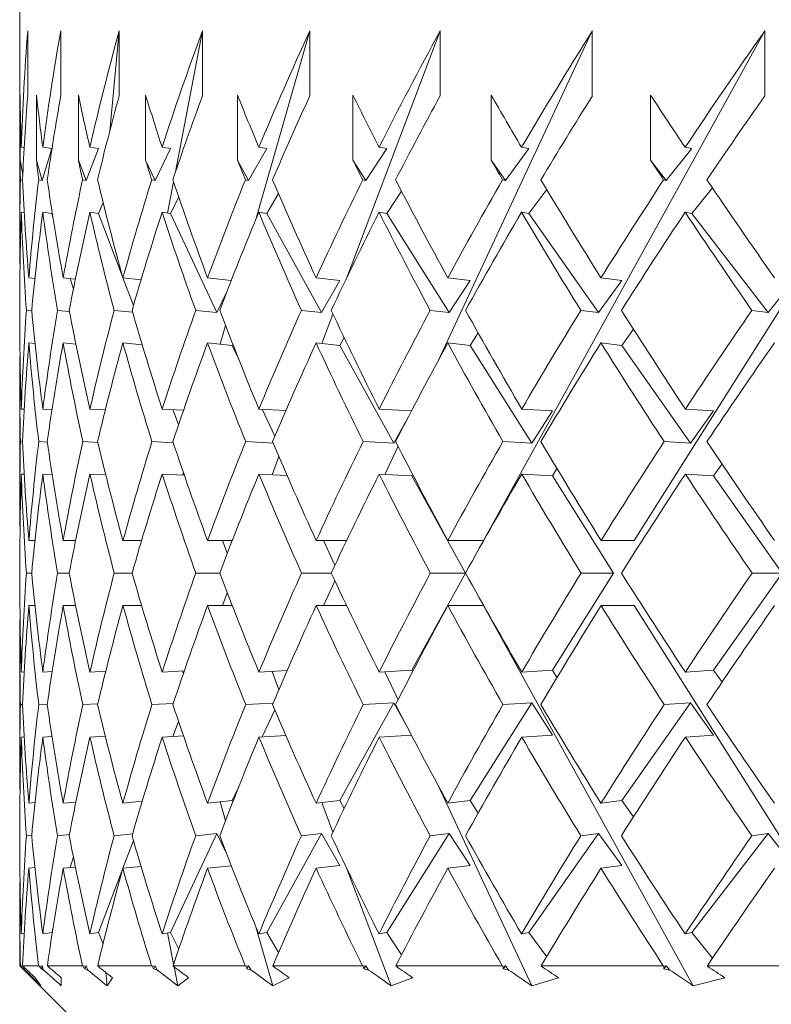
# Model space of a CAD drawing. Header units: inches. Extents: x 1.5 to 14.4, y 0.3 to 10.5.
# Tile 3 of 43: x 2.801 to 3.047, y 6.396 to 6.717. Entities that reach past the tile are written whole.
import ezdxf

# ---------------------------------------------------------------- set-up
doc = ezdxf.new("R2010")
doc.units = ezdxf.units.IN
doc.header["$MEASUREMENT"] = 0

msp = doc.modelspace()

# ---------------------------------------------------------------- linework, layer by layer
at = {"color": 7, "linetype": 'Continuous', "lineweight": 15}
for p, q in [((2.80132, 6.72063), (2.80132, 6.64691)), ((2.80389, 6.71329), (2.80389, 6.69208)), ((2.81465, 6.71329), (2.81465, 6.69208)), ((2.83066, 6.68062), (2.83372, 6.71329)), ((2.83372, 6.71329), (2.83372, 6.69208)), ((2.85212, 6.66727), (2.8609, 6.71329)), ((2.8609, 6.71329), (2.8609, 6.69208)), ((2.87832, 6.65174), (2.89594, 6.71329)), ((2.89594, 6.71329), (2.89594, 6.69208)), ((2.9079, 6.63252), (2.93848, 6.71329)), ((2.9379, 6.60586), (2.98814, 6.71329)), ((2.93848, 6.71329), (2.93848, 6.69208)), ((2.95258, 6.54692), (3.04442, 6.71329)), ((2.98814, 6.71329), (2.98814, 6.69208)), ((3.0018, 6.54692), (3.10679, 6.71329)), ((3.04442, 6.71329), (3.04442, 6.69208)), ((2.80139, 6.67112), (2.80139, 6.69233)), ((2.80671, 6.67112), (2.80671, 6.69233)), ((2.82041, 6.67112), (2.82041, 6.69233)), ((2.84235, 6.67112), (2.84235, 6.69233)), ((2.87232, 6.67112), (2.87232, 6.69233)), ((2.91003, 6.67112), (2.91003, 6.69233)), ((2.95512, 6.67112), (2.95512, 6.69233)), ((3.00716, 6.67112), (3.00716, 6.69233)), ((2.80178, 6.6753), (2.80274, 6.67516)), ((2.80861, 6.66449), (2.81171, 6.67486)), ((2.8088, 6.6753), (2.81171, 6.67486)), ((2.82702, 6.67486), (2.82292, 6.66449)), ((2.82702, 6.67486), (2.82416, 6.6753)), ((2.85051, 6.67486), (2.84545, 6.66449)), ((2.85051, 6.67486), (2.84774, 6.6753)), ((2.88196, 6.67486), (2.87598, 6.66449)), ((2.88196, 6.67486), (2.87929, 6.6753)), ((2.92105, 6.67486), (2.91421, 6.66449)), ((2.92105, 6.67486), (2.91852, 6.6753)), ((2.96742, 6.67486), (2.95979, 6.66449)), ((2.96742, 6.67486), (2.96505, 6.6753)), ((3.02062, 6.67486), (3.01227, 6.66449)), ((3.02062, 6.67486), (3.01843, 6.6753)), ((2.80228, 6.66645), (2.80139, 6.67112)), ((2.80861, 6.66449), (2.80671, 6.67112)), ((2.82292, 6.66449), (2.82041, 6.67112)), ((2.84545, 6.66449), (2.84235, 6.67112)), ((2.87598, 6.66449), (2.87232, 6.67112)), ((2.91421, 6.66449), (2.91003, 6.67112)), ((2.95979, 6.66449), (2.95512, 6.67112)), ((3.01227, 6.66449), (3.00716, 6.67112)), ((2.80221, 6.66456), (2.8015, 6.66466)), ((2.80861, 6.66449), (2.80746, 6.66466)), ((2.82179, 6.66466), (2.82292, 6.66449)), ((2.84435, 6.66466), (2.84545, 6.66449)), ((2.84955, 6.6538), (2.85149, 6.66398)), ((2.87493, 6.66466), (2.87598, 6.66449)), ((2.91322, 6.66466), (2.91421, 6.66449)), ((2.95886, 6.66466), (2.95979, 6.66449)), ((3.01141, 6.66466), (3.01227, 6.66449)), ((2.88196, 6.65365), (2.88572, 6.66018)), ((2.92105, 6.65365), (2.92588, 6.66096)), ((2.96742, 6.65365), (2.97324, 6.66155)), ((3.02062, 6.65365), (3.02736, 6.66202)), ((2.82702, 6.65365), (2.82848, 6.65732)), ((2.82847, 6.65732), (2.82847, 6.65732)), ((2.85051, 6.65365), (2.85316, 6.65907)), ((2.80178, 6.65408), (2.80276, 6.65394)), ((2.8088, 6.65408), (2.81171, 6.65365)), ((2.81185, 6.65412), (2.81171, 6.65365)), ((2.81218, 6.652), (2.81171, 6.65365)), ((2.82702, 6.65365), (2.82416, 6.65408)), ((2.83493, 6.63278), (2.82702, 6.65365)), ((2.85051, 6.65365), (2.84774, 6.65408)), ((2.86563, 6.62132), (2.85051, 6.65365)), ((2.88196, 6.65365), (2.87929, 6.65408)), ((2.89981, 6.62132), (2.88196, 6.65365)), ((2.92105, 6.65365), (2.91852, 6.65408)), ((2.94146, 6.62132), (2.92105, 6.65365)), ((2.96742, 6.65365), (2.96505, 6.65408)), ((2.99019, 6.62132), (2.96742, 6.65365)), ((3.02062, 6.65365), (3.01843, 6.65408)), ((3.04552, 6.62132), (3.02062, 6.65365)), ((2.80425, 6.63267), (2.80623, 6.63248)), ((2.81945, 6.63228), (2.81546, 6.63267)), ((2.81878, 6.62896), (2.81778, 6.63244)), ((2.84088, 6.63207), (2.83496, 6.63267)), ((2.83839, 6.62363), (2.83497, 6.63267)), ((2.87031, 6.63185), (2.86256, 6.63267)), ((2.90572, 6.63182), (2.898, 6.63267)), ((2.90572, 6.63182), (2.89981, 6.62132)), ((2.94822, 6.63182), (2.94094, 6.63267)), ((2.94822, 6.63182), (2.94146, 6.62132)), ((2.99773, 6.63182), (2.99019, 6.62132)), ((2.99773, 6.63182), (2.99095, 6.63267)), ((3.05377, 6.63182), (3.04552, 6.62132)), ((2.80132, 6.6257), (2.80132, 6.61845)), ((2.86877, 6.62789), (2.86563, 6.62132)), ((2.8052, 6.62188), (2.80344, 6.62205)), ((2.81361, 6.62205), (2.81751, 6.62166)), ((2.83209, 6.62205), (2.83813, 6.62143)), ((2.8587, 6.62205), (2.86563, 6.62132)), ((2.89319, 6.62205), (2.89981, 6.62132)), ((2.93521, 6.62205), (2.94146, 6.62132)), ((2.98438, 6.62205), (2.99019, 6.62132)), ((3.0402, 6.62205), (3.04552, 6.62132)), ((2.89984, 6.61126), (2.90349, 6.62088)), ((2.86667, 6.61103), (2.86842, 6.61715)), ((2.99773, 6.61061), (3.00155, 6.61592)), ((2.90572, 6.61061), (2.90716, 6.61316)), ((2.94822, 6.61061), (2.95087, 6.61472)), ((2.80425, 6.61146), (2.80627, 6.61126)), ((2.81961, 6.61105), (2.81546, 6.61146)), ((2.84125, 6.61082), (2.83496, 6.61146)), ((2.87064, 6.61061), (2.86256, 6.61146)), ((2.87064, 6.61061), (2.87082, 6.61098)), ((2.87274, 6.60611), (2.87064, 6.61061)), ((2.90572, 6.61061), (2.898, 6.61146)), ((2.92335, 6.57866), (2.90572, 6.61061)), ((2.94822, 6.61061), (2.94094, 6.61146)), ((2.96838, 6.57866), (2.94822, 6.61061)), ((2.99773, 6.61061), (2.99095, 6.61146)), ((3.02022, 6.57866), (2.99773, 6.61061)), ((2.80132, 6.59724), (2.80132, 6.56116)), ((2.80179, 6.58985), (2.80274, 6.5898)), ((2.81182, 6.5897), (2.80881, 6.58985)), ((2.8292, 6.58959), (2.82419, 6.58985)), ((2.85472, 6.58949), (2.84777, 6.58985)), ((2.85311, 6.58477), (2.85125, 6.58967)), ((2.88813, 6.58937), (2.87933, 6.58985)), ((2.88451, 6.58096), (2.88038, 6.58979)), ((2.9291, 6.58925), (2.91857, 6.58985)), ((2.97509, 6.58924), (2.96511, 6.58985)), ((3.02771, 6.58924), (3.0185, 6.58985)), ((2.97509, 6.58924), (2.96838, 6.57866)), ((3.02771, 6.58924), (3.02022, 6.57866)), ((2.92729, 6.58575), (2.92335, 6.57866)), ((2.8022, 6.5792), (2.8015, 6.57923)), ((2.80749, 6.57923), (2.81028, 6.57909)), ((2.82184, 6.57923), (2.82672, 6.57898)), ((2.84442, 6.57923), (2.85137, 6.57887)), ((2.87501, 6.57923), (2.88399, 6.57874)), ((2.91332, 6.57923), (2.92335, 6.57866)), ((2.92045, 6.56853), (2.92473, 6.57769)), ((2.95898, 6.57923), (2.96838, 6.57866)), ((3.01154, 6.57923), (3.02022, 6.57866)), ((2.88361, 6.5684), (2.88587, 6.57435)), ((2.97509, 6.56803), (2.97661, 6.57043)), ((3.02771, 6.56803), (3.03047, 6.57193)), ((2.80179, 6.56863), (2.80274, 6.56859)), ((2.81186, 6.56848), (2.80881, 6.56863)), ((2.82933, 6.56837), (2.82419, 6.56863)), ((2.85497, 6.56826), (2.84777, 6.56863)), ((2.85444, 6.56829), (2.85468, 6.56912)), ((2.88855, 6.56813), (2.87933, 6.56863)), ((2.92922, 6.56803), (2.91857, 6.56863)), ((2.92922, 6.56803), (2.92949, 6.5685)), ((2.94673, 6.53631), (2.92922, 6.56803)), ((2.97509, 6.56803), (2.96511, 6.56863)), ((2.9951, 6.53631), (2.97509, 6.56803)), ((3.02771, 6.56803), (3.0185, 6.56863)), ((3.05004, 6.53631), (3.02771, 6.56803)), ((2.80624, 6.54692), (2.80425, 6.54692)), ((2.81952, 6.54692), (2.81546, 6.54692)), ((2.84104, 6.54692), (2.83497, 6.54692)), ((2.87061, 6.54692), (2.86258, 6.54692)), ((2.86901, 6.54278), (2.86744, 6.54692)), ((2.90794, 6.54692), (2.89802, 6.54692)), ((2.90416, 6.53893), (2.90042, 6.54692)), ((2.95258, 6.54692), (2.94096, 6.54692)), ((3.0018, 6.54692), (2.99098, 6.54692)), ((2.80132, 6.53995), (2.80132, 6.53267)), ((2.80518, 6.53631), (2.80345, 6.53631)), ((2.81743, 6.53631), (2.81363, 6.53631)), ((2.83794, 6.53631), (2.83212, 6.53631)), ((2.86654, 6.53631), (2.85874, 6.53631)), ((2.90293, 6.53631), (2.89323, 6.53631)), ((2.92922, 6.50459), (2.94673, 6.53631)), ((2.94673, 6.53631), (2.93527, 6.53631)), ((2.97509, 6.50459), (2.9951, 6.53631)), ((2.9951, 6.53631), (2.98444, 6.53631)), ((3.02771, 6.50459), (3.05004, 6.53631)), ((3.05004, 6.53631), (3.04028, 6.53631)), ((2.90042, 6.5257), (2.90416, 6.53369)), ((2.86744, 6.5257), (2.86901, 6.52984)), ((2.80624, 6.5257), (2.80425, 6.5257)), ((2.81952, 6.5257), (2.81546, 6.5257)), ((2.84104, 6.5257), (2.83497, 6.5257)), ((2.87061, 6.5257), (2.86258, 6.5257)), ((2.90794, 6.5257), (2.89802, 6.5257)), ((2.95258, 6.5257), (2.94096, 6.5257)), ((3.02109, 6.40159), (2.95258, 6.5257)), ((3.0018, 6.5257), (2.99098, 6.5257)), ((3.08012, 6.40159), (3.0018, 6.5257)), ((2.80132, 6.51146), (2.80132, 6.47538)), ((2.80274, 6.50403), (2.80179, 6.50399)), ((2.80881, 6.50399), (2.81186, 6.50414)), ((2.82419, 6.50399), (2.82933, 6.50424)), ((2.84777, 6.50399), (2.85497, 6.50436)), ((2.85468, 6.5035), (2.85444, 6.50433)), ((2.87933, 6.50399), (2.88855, 6.50448)), ((2.88587, 6.49827), (2.88361, 6.50422)), ((2.91857, 6.50399), (2.92922, 6.50459)), ((2.92473, 6.49493), (2.92045, 6.50409)), ((2.92949, 6.50412), (2.92922, 6.50459)), ((2.96511, 6.50399), (2.97509, 6.50459)), ((2.97661, 6.50219), (2.97509, 6.50459)), ((3.0185, 6.50399), (3.02771, 6.50459)), ((3.03047, 6.50069), (3.02771, 6.50459)), ((2.8015, 6.49339), (2.8022, 6.49342)), ((2.81028, 6.49353), (2.80749, 6.49339)), ((2.82672, 6.49363), (2.82184, 6.49339)), ((2.85137, 6.49375), (2.84442, 6.49339)), ((2.88399, 6.49387), (2.87501, 6.49339)), ((2.90572, 6.46201), (2.92335, 6.49396)), ((2.92335, 6.49396), (2.91332, 6.49339)), ((2.92335, 6.49396), (2.92729, 6.48687)), ((2.94822, 6.46201), (2.96838, 6.49396)), ((2.96838, 6.49396), (2.95898, 6.49339)), ((2.96838, 6.49396), (2.97509, 6.48338)), ((2.99773, 6.46201), (3.02022, 6.49396)), ((3.02022, 6.49396), (3.01154, 6.49339)), ((3.02022, 6.49396), (3.02771, 6.48338)), ((2.88038, 6.48283), (2.88451, 6.49166)), ((2.85125, 6.48295), (2.85311, 6.48785)), ((2.91857, 6.48277), (2.9291, 6.48337)), ((2.96511, 6.48277), (2.97509, 6.48338)), ((3.0185, 6.48277), (3.02771, 6.48338)), ((2.80274, 6.48282), (2.80179, 6.48277)), ((2.80881, 6.48277), (2.81182, 6.48292)), ((2.82419, 6.48277), (2.8292, 6.48303)), ((2.84777, 6.48277), (2.85472, 6.48313)), ((2.87933, 6.48277), (2.88813, 6.48325)), ((2.87064, 6.46201), (2.87274, 6.46651)), ((2.96838, 6.40159), (2.9379, 6.46676)), ((2.80627, 6.46136), (2.80425, 6.46116)), ((2.81546, 6.46116), (2.81961, 6.46157)), ((2.83496, 6.46116), (2.84125, 6.4618)), ((2.86256, 6.46116), (2.87064, 6.46201)), ((2.86842, 6.45547), (2.86667, 6.46159)), ((2.87082, 6.46164), (2.87064, 6.46201)), ((2.898, 6.46116), (2.90572, 6.46201)), ((2.90349, 6.45174), (2.89984, 6.46136)), ((2.90716, 6.45946), (2.90572, 6.46201)), ((2.94094, 6.46116), (2.94822, 6.46201)), ((2.95087, 6.4579), (2.94822, 6.46201)), ((2.99095, 6.46116), (2.99773, 6.46201)), ((3.00155, 6.45669), (2.99773, 6.46201)), ((2.80132, 6.45417), (2.80132, 6.44692)), ((2.83813, 6.45119), (2.83209, 6.45057)), ((2.85051, 6.41897), (2.86563, 6.4513)), ((2.86563, 6.4513), (2.8587, 6.45057)), ((2.86563, 6.4513), (2.86877, 6.44473)), ((2.88196, 6.41897), (2.89981, 6.4513)), ((2.89981, 6.4513), (2.89319, 6.45057)), ((2.89981, 6.4513), (2.90572, 6.4408)), ((2.92105, 6.41897), (2.94146, 6.4513)), ((2.94146, 6.4513), (2.93521, 6.45057)), ((2.94146, 6.4513), (2.94822, 6.4408)), ((2.96742, 6.41897), (2.99019, 6.4513)), ((2.99019, 6.4513), (2.98438, 6.45057)), ((2.99019, 6.4513), (2.99773, 6.4408)), ((3.02062, 6.41897), (3.04552, 6.4513)), ((3.04552, 6.4513), (3.0402, 6.45057)), ((3.04552, 6.4513), (3.05377, 6.4408)), ((2.80344, 6.45057), (2.8052, 6.45074)), ((2.81751, 6.45096), (2.81361, 6.45057)), ((2.83497, 6.43995), (2.83839, 6.44899)), ((2.81778, 6.44018), (2.81878, 6.44366)), ((2.80623, 6.44014), (2.80425, 6.43994)), ((2.81546, 6.43994), (2.81945, 6.44034)), ((2.82702, 6.41897), (2.83493, 6.43984)), ((2.83496, 6.43994), (2.84088, 6.44055)), ((2.86256, 6.43994), (2.87031, 6.44077)), ((2.898, 6.43994), (2.90572, 6.4408)), ((2.92248, 6.40159), (2.9079, 6.44009)), ((2.94094, 6.43994), (2.94822, 6.4408)), ((2.99095, 6.43994), (2.99773, 6.4408)), ((2.80132, 6.42571), (2.80132, 6.40813)), ((2.81171, 6.41897), (2.81218, 6.42062)), ((2.88384, 6.40159), (2.87832, 6.42087)), ((2.80276, 6.41868), (2.80178, 6.41854)), ((2.81171, 6.41897), (2.8088, 6.41854)), ((2.81171, 6.41897), (2.81185, 6.4185)), ((2.82416, 6.41854), (2.82702, 6.41897)), ((2.82848, 6.4153), (2.82702, 6.41897)), ((2.84774, 6.41854), (2.85051, 6.41897)), ((2.85149, 6.40864), (2.84955, 6.41882)), ((2.85316, 6.41355), (2.85051, 6.41897)), ((2.87929, 6.41854), (2.88196, 6.41897)), ((2.88572, 6.41244), (2.88196, 6.41897)), ((2.91852, 6.41854), (2.92105, 6.41897)), ((2.92588, 6.41166), (2.92105, 6.41897)), ((2.96505, 6.41854), (2.96742, 6.41897)), ((2.97324, 6.41107), (2.96742, 6.41897)), ((3.01843, 6.41854), (3.02062, 6.41897)), ((3.02736, 6.4106), (3.02062, 6.41897)), ((2.82847, 6.4153), (2.82847, 6.4153)), ((2.80132, 6.40813), (2.83257, 6.37688)), ((2.80132, 6.40813), (2.8015, 6.40813)), ((2.80164, 6.40798), (2.8015, 6.40813)), ((2.80164, 6.40798), (2.80226, 6.40807)), ((2.80221, 6.40813), (2.80238, 6.40795)), ((2.80221, 6.40813), (2.80744, 6.40813)), ((2.80247, 6.40714), (2.80258, 6.40775)), ((2.80294, 6.40672), (2.80277, 6.40758)), ((2.80761, 6.40798), (2.80744, 6.40813)), ((2.80761, 6.40798), (2.80861, 6.40813)), ((2.80833, 6.40714), (2.80861, 6.40813)), ((2.80903, 6.40672), (2.80861, 6.40813)), ((2.81029, 6.40813), (2.81044, 6.40795)), ((2.81029, 6.40813), (2.82176, 6.40813)), ((2.82194, 6.40798), (2.82176, 6.40813)), ((2.82292, 6.40813), (2.82194, 6.40798)), ((2.82254, 6.40714), (2.82292, 6.40813)), ((2.82292, 6.40813), (2.82348, 6.40672)), ((2.82671, 6.40813), (2.82684, 6.40795)), ((2.82671, 6.40813), (2.8443, 6.40813)), ((2.84449, 6.40798), (2.8443, 6.40813)), ((2.84545, 6.40813), (2.84449, 6.40798)), ((2.84498, 6.40714), (2.84545, 6.40813)), ((2.84545, 6.40813), (2.84614, 6.40672)), ((2.85132, 6.40813), (2.85142, 6.40795)), ((2.85132, 6.40813), (2.87486, 6.40813)), ((2.85283, 6.40159), (2.85166, 6.40777)), ((2.87506, 6.40798), (2.87486, 6.40813)), ((2.87598, 6.40813), (2.87506, 6.40798)), ((2.87543, 6.40714), (2.87598, 6.40813)), ((2.87598, 6.40813), (2.87679, 6.40672)), ((2.88387, 6.40813), (2.88394, 6.40795)), ((2.88387, 6.40813), (2.91314, 6.40813)), ((2.91334, 6.40798), (2.91314, 6.40813)), ((2.91421, 6.40813), (2.91334, 6.40798)), ((2.91359, 6.40714), (2.91421, 6.40813)), ((2.91421, 6.40813), (2.91514, 6.40672)), ((2.92405, 6.40813), (2.92409, 6.40795)), ((2.92405, 6.40813), (2.95876, 6.40813)), ((2.95897, 6.40798), (2.95876, 6.40813)), ((2.95979, 6.40813), (2.95897, 6.40798)), ((2.95909, 6.40714), (2.95979, 6.40813)), ((2.95979, 6.40813), (2.96083, 6.40672)), ((2.97147, 6.40813), (2.97149, 6.40795)), ((2.97147, 6.40813), (3.0113, 6.40813)), ((3.01151, 6.40798), (3.0113, 6.40813)), ((3.0115, 6.40714), (3.01227, 6.40813)), ((3.01227, 6.40813), (3.01151, 6.40798)), ((3.01227, 6.40813), (3.0134, 6.40672)), ((3.02568, 6.40813), (3.02568, 6.40795)), ((3.02568, 6.40813), (3.07024, 6.40813)), ((2.82976, 6.40159), (2.82935, 6.40594))]:
    msp.add_line(p, q, dxfattribs=at)
for centre, major_axis, ratio, start_param, end_param in [((3.67632, 6.5574), (0.6496, -0.6496), 0.902434, 3.799106, 3.843077), ((3.67632, 6.5574), (0.62005, -0.62005), 0.995704, 3.750019, 3.79399), ((3.67632, 6.5574), (0.64707, 0.64707), 0.910276, 2.130135, 2.174106), ((3.67632, 6.5574), (0.67519, 0.67519), 0.824288, 2.081047, 2.125019), ((3.67632, 6.5574), (0.70168, 0.70168), 0.744992, 2.03196, 2.075932), ((3.67632, 6.5574), (0.72649, 0.72649), 0.671297, 1.982873, 2.026844), ((3.67632, 6.5574), (0.74954, 0.74954), 0.602307, 1.933785, 1.977757), ((3.67632, 6.5574), (0.77079, 0.77079), 0.537282, 1.884698, 1.928669), ((3.67632, 6.53644), (0.67519, -0.67519), 0.824288, 3.843888, 3.863642), ((3.67632, 6.53644), (0.70168, -0.70168), 0.744992, 3.892976, 3.912729), ((3.67632, 6.53644), (0.72649, -0.72649), 0.671297, 3.942063, 3.961817), ((3.67632, 6.53644), (0.74954, -0.74954), 0.602307, 3.99115, 4.010904), ((3.67632, 6.53644), (0.77079, -0.77079), 0.537282, 4.040238, 4.059992), ((3.67632, 6.53644), (0.79018, -0.79018), 0.475602, 4.089325, 4.109079), ((3.67632, 6.53644), (0.80767, -0.80767), 0.416738, 4.138413, 4.158166), ((3.67632, 6.53644), (0.82321, -0.82321), 0.360236, 4.1875, 4.207254), ((3.67632, 6.53618), (0.6496, -0.6496), 0.902434, 3.799106, 3.830823), ((3.67632, 6.53618), (0.62005, -0.62005), 0.995704, 3.750019, 3.781735), ((3.67632, 6.53618), (0.64707, 0.64707), 0.910276, 2.130135, 2.161852), ((3.67632, 6.53618), (0.67519, 0.67519), 0.824288, 2.081047, 2.112764), ((3.67632, 6.53618), (0.70168, 0.70168), 0.744992, 2.03196, 2.063677), ((3.67632, 6.53618), (0.72649, 0.72649), 0.671297, 1.982873, 2.014589), ((3.67632, 6.53618), (0.74954, 0.74954), 0.602307, 1.933785, 1.965502), ((3.67632, 6.53618), (0.77079, 0.77079), 0.537282, 1.884698, 1.916415), ((3.67632, 6.51522), (0.67519, -0.67519), 0.824288, 3.843888, 3.851385), ((3.67632, 6.51522), (0.70168, -0.70168), 0.744992, 3.892976, 3.900473), ((3.67632, 6.51522), (0.72649, -0.72649), 0.671297, 3.942063, 3.94956), ((3.67632, 6.51522), (0.74954, -0.74954), 0.602307, 3.99115, 3.998648), ((3.67632, 6.51522), (0.77079, -0.77079), 0.537282, 4.040238, 4.047735), ((3.67632, 6.51522), (0.79018, -0.79018), 0.475602, 4.089325, 4.096822), ((3.67632, 6.51522), (0.80767, -0.80767), 0.416738, 4.138413, 4.14591), ((3.67632, 6.51522), (0.82321, -0.82321), 0.360236, 4.1875, 4.194997), ((3.67632, 6.5574), (0.6496, -0.6496), 0.902434, 3.855334, 3.887937), ((3.67632, 6.53644), (0.67519, -0.67519), 0.824288, 3.875897, 3.912803), ((3.67632, 6.5574), (0.62005, -0.62005), 0.995704, 3.806247, 3.843004), ((3.67632, 6.53644), (0.70168, -0.70168), 0.744992, 3.924984, 3.96189), ((3.67632, 6.5574), (0.64707, 0.64707), 0.910276, 2.186363, 2.223121), ((3.67632, 6.53644), (0.72649, -0.72649), 0.671297, 3.974072, 4.010977), ((3.67632, 6.5574), (0.67519, 0.67519), 0.824288, 2.137276, 2.174033), ((3.67632, 6.53644), (0.74954, -0.74954), 0.602307, 4.023159, 4.060065), ((3.67632, 6.5574), (0.70168, 0.70168), 0.744992, 2.088188, 2.124946), ((3.67632, 6.53644), (0.77079, -0.77079), 0.537282, 4.072246, 4.109152), ((3.67632, 6.5574), (0.72649, 0.72649), 0.671297, 2.039101, 2.075858), ((3.67632, 6.53644), (0.79018, -0.79018), 0.475602, 4.121334, 4.158239), ((3.67632, 6.5574), (0.74954, 0.74954), 0.602307, 1.990013, 2.026771), ((3.67632, 6.53644), (0.80767, -0.80767), 0.416738, 4.170421, 4.207327), ((3.67632, 6.5574), (0.77079, 0.77079), 0.537282, 1.940926, 1.977684), ((3.67632, 6.53644), (0.82321, -0.82321), 0.360236, 4.219509, 4.256414), ((3.67632, 6.53618), (0.6496, -0.6496), 0.902434, 3.843077, 3.875751), ((3.67632, 6.51522), (0.67519, -0.67519), 0.824288, 3.863642, 3.90062), ((3.67632, 6.53618), (0.62005, -0.62005), 0.995704, 3.79399, 3.830824), ((3.67632, 6.51522), (0.70168, -0.70168), 0.744992, 3.912729, 3.949707), ((3.67632, 6.53618), (0.64707, 0.64707), 0.910276, 2.174106, 2.21094), ((3.67632, 6.51522), (0.72649, -0.72649), 0.671297, 3.961817, 3.998795), ((3.67632, 6.53618), (0.67519, 0.67519), 0.824288, 2.125019, 2.161852), ((3.67632, 6.51522), (0.74954, -0.74954), 0.602307, 4.010904, 4.047882), ((3.67632, 6.53618), (0.70168, 0.70168), 0.744992, 2.075932, 2.112765), ((3.67632, 6.51522), (0.77079, -0.77079), 0.537282, 4.059992, 4.09697), ((3.67632, 6.53618), (0.72649, 0.72649), 0.671297, 2.026844, 2.063678), ((3.67632, 6.51522), (0.79018, -0.79018), 0.475602, 4.109079, 4.146057), ((3.67632, 6.53618), (0.74954, 0.74954), 0.602307, 1.977757, 2.01459), ((3.67632, 6.51522), (0.80767, -0.80767), 0.416738, 4.158166, 4.195144), ((3.67632, 6.53618), (0.77079, 0.77079), 0.537282, 1.928669, 1.965503), ((3.67632, 6.51522), (0.82321, -0.82321), 0.360236, 4.207254, 4.244232), ((3.67632, 6.5574), (0.62005, -0.62005), 0.995704, 3.855187, 3.892048), ((3.67632, 6.53644), (0.67519, -0.67519), 0.824288, 3.924983, 3.961933), ((3.67632, 6.5574), (0.64707, 0.64707), 0.910276, 2.235303, 2.272164), ((3.67632, 6.53644), (0.70168, -0.70168), 0.744992, 3.974071, 4.011021), ((3.67632, 6.5574), (0.67519, 0.67519), 0.824288, 2.186216, 2.223077), ((3.67632, 6.53644), (0.72649, -0.72649), 0.671297, 4.023158, 4.060108), ((3.67632, 6.5574), (0.70168, 0.70168), 0.744992, 2.137128, 2.17399), ((3.67632, 6.53644), (0.74954, -0.74954), 0.602307, 4.072245, 4.109196), ((3.67632, 6.5574), (0.72649, 0.72649), 0.671297, 2.088041, 2.124902), ((3.67632, 6.53644), (0.77079, -0.77079), 0.537282, 4.121333, 4.158283), ((3.67632, 6.5574), (0.74954, 0.74954), 0.602307, 2.038954, 2.075815), ((3.67632, 6.53644), (0.79018, -0.79018), 0.475602, 4.17042, 4.20737), ((3.67632, 6.5574), (0.77079, 0.77079), 0.537282, 1.989866, 2.026728), ((3.67632, 6.53644), (0.80767, -0.80767), 0.416738, 4.219508, 4.256458), ((3.67632, 6.5574), (0.79018, 0.79018), 0.475602, 1.940779, 1.97764), ((3.67632, 6.53644), (0.64707, -0.64707), 0.910276, 3.880056, 3.912846), ((3.67632, 6.53618), (0.62005, -0.62005), 0.995704, 3.843004, 3.879911), ((3.67632, 6.51522), (0.67519, -0.67519), 0.824288, 3.912803, 3.949795), ((3.67632, 6.53618), (0.64707, 0.64707), 0.910276, 2.223121, 2.260028), ((3.67632, 6.51522), (0.70168, -0.70168), 0.744992, 3.96189, 3.998882), ((3.67632, 6.53618), (0.67519, 0.67519), 0.824288, 2.174033, 2.21094), ((3.67632, 6.51522), (0.72649, -0.72649), 0.671297, 4.010977, 4.04797), ((3.67632, 6.53618), (0.70168, 0.70168), 0.744992, 2.124946, 2.161853), ((3.67632, 6.51522), (0.74954, -0.74954), 0.602307, 4.060065, 4.097057), ((3.67632, 6.53618), (0.72649, 0.72649), 0.671297, 2.075858, 2.112766), ((3.67632, 6.51522), (0.77079, -0.77079), 0.537282, 4.109152, 4.146144), ((3.67632, 6.53618), (0.74954, 0.74954), 0.602307, 2.026771, 2.063678), ((3.67632, 6.51522), (0.79018, -0.79018), 0.475602, 4.158239, 4.195232), ((3.67632, 6.53618), (0.77079, 0.77079), 0.537282, 1.977684, 2.014591), ((3.67632, 6.51522), (0.80767, -0.80767), 0.416738, 4.207327, 4.244319), ((3.67632, 6.53618), (0.79018, 0.79018), 0.475602, 1.928596, 1.965503), ((3.67632, 6.51522), (0.64707, -0.64707), 0.910276, 3.86788, 3.900708), ((3.67632, 6.5574), (0.62005, -0.62005), 0.995704, 3.904187, 3.93696), ((3.67632, 6.53644), (0.64707, -0.64707), 0.910276, 3.924983, 3.961948), ((3.67632, 6.5574), (0.64707, 0.64707), 0.910276, 2.284303, 2.321237), ((3.67632, 6.53644), (0.67519, -0.67519), 0.824288, 3.97407, 4.011035), ((3.67632, 6.5574), (0.67519, 0.67519), 0.824288, 2.235216, 2.27215), ((3.67632, 6.53644), (0.70168, -0.70168), 0.744992, 4.023158, 4.060123), ((3.67632, 6.5574), (0.70168, 0.70168), 0.744992, 2.186128, 2.223063), ((3.67632, 6.53644), (0.72649, -0.72649), 0.671297, 4.072245, 4.10921), ((3.67632, 6.5574), (0.72649, 0.72649), 0.671297, 2.137041, 2.173975), ((3.67632, 6.53644), (0.74954, -0.74954), 0.602307, 4.121332, 4.158297), ((3.67632, 6.5574), (0.74954, 0.74954), 0.602307, 2.087953, 2.124888), ((3.67632, 6.53644), (0.77079, -0.77079), 0.537282, 4.17042, 4.207385), ((3.67632, 6.5574), (0.77079, 0.77079), 0.537282, 2.038866, 2.0758), ((3.67632, 6.53644), (0.79018, -0.79018), 0.475602, 4.219507, 4.256472), ((3.67632, 6.5574), (0.79018, 0.79018), 0.475602, 1.989779, 2.026713), ((3.67632, 6.53644), (0.80767, -0.80767), 0.416738, 4.268594, 4.30556), ((3.67632, 6.53618), (0.62005, -0.62005), 0.995704, 3.892048, 3.924838), ((3.67632, 6.51522), (0.64707, -0.64707), 0.910276, 3.912846, 3.949824), ((3.67632, 6.53618), (0.64707, 0.64707), 0.910276, 2.272164, 2.309115), ((3.67632, 6.51522), (0.67519, -0.67519), 0.824288, 3.961933, 3.998911), ((3.67632, 6.53618), (0.67519, 0.67519), 0.824288, 2.223077, 2.260028), ((3.67632, 6.51522), (0.70168, -0.70168), 0.744992, 4.011021, 4.047999), ((3.67632, 6.53618), (0.70168, 0.70168), 0.744992, 2.17399, 2.210941), ((3.67632, 6.51522), (0.72649, -0.72649), 0.671297, 4.060108, 4.097086), ((3.67632, 6.53618), (0.72649, 0.72649), 0.671297, 2.124902, 2.161853), ((3.67632, 6.51522), (0.74954, -0.74954), 0.602307, 4.109196, 4.146174), ((3.67632, 6.53618), (0.74954, 0.74954), 0.602307, 2.075815, 2.112766), ((3.67632, 6.51522), (0.77079, -0.77079), 0.537282, 4.158283, 4.195261), ((3.67632, 6.53618), (0.77079, 0.77079), 0.537282, 2.026728, 2.063678), ((3.67632, 6.51522), (0.79018, -0.79018), 0.475602, 4.20737, 4.244348), ((3.67632, 6.53618), (0.79018, 0.79018), 0.475602, 1.97764, 2.014591), ((3.67632, 6.51522), (0.80767, -0.80767), 0.416738, 4.256458, 4.293436), ((3.67632, 6.5574), (0.64707, 0.64707), 0.910276, 2.333361, 2.370339), ((3.67632, 6.53644), (0.64707, -0.64707), 0.910276, 3.97407, 4.011021), ((3.67632, 6.5574), (0.67519, 0.67519), 0.824288, 2.284274, 2.321252), ((3.67632, 6.53644), (0.67519, -0.67519), 0.824288, 4.023157, 4.060108), ((3.67632, 6.5574), (0.70168, 0.70168), 0.744992, 2.235187, 2.272164), ((3.67632, 6.53644), (0.70168, -0.70168), 0.744992, 4.072245, 4.109196), ((3.67632, 6.5574), (0.72649, 0.72649), 0.671297, 2.186099, 2.223077), ((3.67632, 6.53644), (0.72649, -0.72649), 0.671297, 4.121332, 4.158283), ((3.67632, 6.5574), (0.74954, 0.74954), 0.602307, 2.137012, 2.17399), ((3.67632, 6.53644), (0.74954, -0.74954), 0.602307, 4.17042, 4.20737), ((3.67632, 6.5574), (0.77079, 0.77079), 0.537282, 2.087924, 2.124902), ((3.67632, 6.53644), (0.77079, -0.77079), 0.537282, 4.219507, 4.256458), ((3.67632, 6.5574), (0.79018, 0.79018), 0.475602, 2.038837, 2.075815), ((3.67632, 6.53644), (0.79018, -0.79018), 0.475602, 4.268594, 4.305545), ((3.67632, 6.5574), (0.80767, 0.80767), 0.416738, 1.98975, 2.026728), ((3.67632, 6.53644), (0.62005, 0.62005), 0.995704, 2.358347, 2.391137), ((3.67632, 6.53618), (0.64707, 0.64707), 0.910276, 2.321237, 2.358203), ((3.67632, 6.51522), (0.64707, -0.64707), 0.910276, 3.961948, 3.998882), ((3.67632, 6.53618), (0.67519, 0.67519), 0.824288, 2.27215, 2.309115), ((3.67632, 6.51522), (0.67519, -0.67519), 0.824288, 4.011035, 4.04797), ((3.67632, 6.53618), (0.70168, 0.70168), 0.744992, 2.223063, 2.260028), ((3.67632, 6.51522), (0.70168, -0.70168), 0.744992, 4.060123, 4.097057), ((3.67632, 6.53618), (0.72649, 0.72649), 0.671297, 2.173975, 2.21094), ((3.67632, 6.51522), (0.72649, -0.72649), 0.671297, 4.10921, 4.146144), ((3.67632, 6.53618), (0.74954, 0.74954), 0.602307, 2.124888, 2.161853), ((3.67632, 6.51522), (0.74954, -0.74954), 0.602307, 4.158297, 4.195232), ((3.67632, 6.53618), (0.77079, 0.77079), 0.537282, 2.0758, 2.112766), ((3.67632, 6.51522), (0.77079, -0.77079), 0.537282, 4.207385, 4.244319), ((3.67632, 6.53618), (0.79018, 0.79018), 0.475602, 2.026713, 2.063678), ((3.67632, 6.51522), (0.79018, -0.79018), 0.475602, 4.256472, 4.293407), ((3.67632, 6.53618), (0.80767, 0.80767), 0.416738, 1.977626, 2.014591), ((3.67632, 6.51522), (0.62005, 0.62005), 0.995704, 2.346225, 2.378999), ((3.67632, 6.5574), (0.64707, 0.64707), 0.910276, 2.382478, 2.415305), ((3.67632, 6.53644), (0.62005, 0.62005), 0.995704, 2.403274, 2.440181), ((3.67632, 6.5574), (0.67519, 0.67519), 0.824288, 2.33339, 2.370383), ((3.67632, 6.53644), (0.64707, -0.64707), 0.910276, 4.023158, 4.060065), ((3.67632, 6.5574), (0.70168, 0.70168), 0.744992, 2.284303, 2.321295), ((3.67632, 6.53644), (0.67519, -0.67519), 0.824288, 4.072245, 4.109152), ((3.67632, 6.5574), (0.72649, 0.72649), 0.671297, 2.235216, 2.272208), ((3.67632, 6.53644), (0.70168, -0.70168), 0.744992, 4.121332, 4.158239), ((3.67632, 6.5574), (0.74954, 0.74954), 0.602307, 2.186128, 2.223121), ((3.67632, 6.53644), (0.72649, -0.72649), 0.671297, 4.17042, 4.207327), ((3.67632, 6.5574), (0.77079, 0.77079), 0.537282, 2.137041, 2.174033), ((3.67632, 6.53644), (0.74954, -0.74954), 0.602307, 4.219507, 4.256414), ((3.67632, 6.5574), (0.79018, 0.79018), 0.475602, 2.087953, 2.124946), ((3.67632, 6.53644), (0.77079, -0.77079), 0.537282, 4.268594, 4.305502), ((3.67632, 6.5574), (0.80767, 0.80767), 0.416738, 2.038866, 2.075858), ((3.67632, 6.53644), (0.79018, -0.79018), 0.475602, 4.317682, 4.354589), ((3.67632, 6.53618), (0.64707, 0.64707), 0.910276, 2.370339, 2.403129), ((3.67632, 6.51522), (0.62005, 0.62005), 0.995704, 2.391137, 2.427998), ((3.67632, 6.53618), (0.67519, 0.67519), 0.824288, 2.321252, 2.358202), ((3.67632, 6.51522), (0.64707, -0.64707), 0.910276, 4.011021, 4.047882), ((3.67632, 6.53618), (0.70168, 0.70168), 0.744992, 2.272164, 2.309115), ((3.67632, 6.51522), (0.67519, -0.67519), 0.824288, 4.060108, 4.09697), ((3.67632, 6.53618), (0.72649, 0.72649), 0.671297, 2.223077, 2.260027), ((3.67632, 6.51522), (0.70168, -0.70168), 0.744992, 4.109196, 4.146057), ((3.67632, 6.53618), (0.74954, 0.74954), 0.602307, 2.17399, 2.21094), ((3.67632, 6.51522), (0.72649, -0.72649), 0.671297, 4.158283, 4.195144), ((3.67632, 6.53618), (0.77079, 0.77079), 0.537282, 2.124902, 2.161852), ((3.67632, 6.51522), (0.74954, -0.74954), 0.602307, 4.20737, 4.244232), ((3.67632, 6.53618), (0.79018, 0.79018), 0.475602, 2.075815, 2.112765), ((3.67632, 6.51522), (0.77079, -0.77079), 0.537282, 4.256458, 4.293319), ((3.67632, 6.53618), (0.80767, 0.80767), 0.416738, 2.026728, 2.063678), ((3.67632, 6.51522), (0.79018, -0.79018), 0.475602, 4.305545, 4.342406), ((3.67632, 6.5574), (0.67519, 0.67519), 0.824288, 2.382565, 2.419543), ((3.67632, 6.53644), (0.62005, 0.62005), 0.995704, 2.452362, 2.489195), ((3.67632, 6.5574), (0.70168, 0.70168), 0.744992, 2.333478, 2.370456), ((3.67632, 6.53644), (0.64707, -0.64707), 0.910276, 4.072245, 4.109079), ((3.67632, 6.5574), (0.72649, 0.72649), 0.671297, 2.284391, 2.321368), ((3.67632, 6.53644), (0.67519, -0.67519), 0.824288, 4.121333, 4.158166), ((3.67632, 6.5574), (0.74954, 0.74954), 0.602307, 2.235303, 2.272281), ((3.67632, 6.53644), (0.70168, -0.70168), 0.744992, 4.17042, 4.207254), ((3.67632, 6.5574), (0.77079, 0.77079), 0.537282, 2.186216, 2.223194), ((3.67632, 6.53644), (0.72649, -0.72649), 0.671297, 4.219508, 4.256341), ((3.67632, 6.5574), (0.79018, 0.79018), 0.475602, 2.137128, 2.174106), ((3.67632, 6.53644), (0.74954, -0.74954), 0.602307, 4.268595, 4.305429), ((3.67632, 6.5574), (0.80767, 0.80767), 0.416738, 2.088041, 2.125019), ((3.67632, 6.53644), (0.77079, -0.77079), 0.537282, 4.317682, 4.354516), ((3.67632, 6.5574), (0.82321, 0.82321), 0.360236, 2.038954, 2.075932), ((3.67632, 6.53644), (0.6496, 0.6496), 0.902434, 2.407434, 2.440108), ((3.67632, 6.53618), (0.67519, 0.67519), 0.824288, 2.370383, 2.407052), ((3.67632, 6.51522), (0.62005, 0.62005), 0.995704, 2.440181, 2.476747), ((3.67632, 6.53618), (0.70168, 0.70168), 0.744992, 2.321295, 2.357965), ((3.67632, 6.51522), (0.64707, -0.64707), 0.910276, 4.060065, 4.096631), ((3.67632, 6.53618), (0.72649, 0.72649), 0.671297, 2.272208, 2.308877), ((3.67632, 6.51522), (0.67519, -0.67519), 0.824288, 4.109152, 4.145718), ((3.67632, 6.53618), (0.74954, 0.74954), 0.602307, 2.223121, 2.25979), ((3.67632, 6.51522), (0.70168, -0.70168), 0.744992, 4.158239, 4.194805), ((3.67632, 6.53618), (0.77079, 0.77079), 0.537282, 2.174033, 2.210703), ((3.67632, 6.51522), (0.72649, -0.72649), 0.671297, 4.207327, 4.243893), ((3.67632, 6.53618), (0.79018, 0.79018), 0.475602, 2.124946, 2.161615), ((3.67632, 6.51522), (0.74954, -0.74954), 0.602307, 4.256414, 4.29298), ((3.67632, 6.53618), (0.80767, 0.80767), 0.416738, 2.075858, 2.112528), ((3.67632, 6.51522), (0.77079, -0.77079), 0.537282, 4.305502, 4.342068), ((3.67632, 6.53618), (0.82321, 0.82321), 0.360236, 2.026771, 2.06344), ((3.67632, 6.51522), (0.6496, 0.6496), 0.902434, 2.395248, 2.42766)]:
    msp.add_ellipse(centre, major_axis=major_axis, ratio=ratio, start_param=start_param, end_param=end_param, dxfattribs=at)
for points in [[(2.80247, 6.40714), (2.80219, 6.40742), (2.80192, 6.4077), (2.80164, 6.40798)], [(2.80238, 6.40795), (2.80369, 6.4067), (2.805, 6.40546), (2.80631, 6.40422)], [(2.80247, 6.40714), (2.80262, 6.407), (2.80278, 6.40686), (2.80294, 6.40672)], [(2.80821, 6.40159), (2.80645, 6.4033), (2.80469, 6.40501), (2.80294, 6.40672)], [(2.80833, 6.40714), (2.80809, 6.40742), (2.80785, 6.4077), (2.80761, 6.40798)], [(2.80833, 6.40714), (2.80856, 6.407), (2.8088, 6.40686), (2.80903, 6.40672)], [(2.81484, 6.40159), (2.8129, 6.4033), (2.81096, 6.40501), (2.80903, 6.40672)], [(2.81044, 6.40795), (2.81188, 6.4067), (2.81331, 6.40546), (2.81476, 6.40422)], [(2.82254, 6.40714), (2.82234, 6.40742), (2.82214, 6.4077), (2.82194, 6.40798)], [(2.82254, 6.40714), (2.82285, 6.407), (2.82316, 6.40686), (2.82348, 6.40672)], [(2.82976, 6.40159), (2.82766, 6.4033), (2.82557, 6.40501), (2.82348, 6.40672)], [(2.82684, 6.40795), (2.82839, 6.4067), (2.82994, 6.40546), (2.8315, 6.40422)], [(2.84498, 6.40714), (2.84482, 6.40742), (2.84466, 6.4077), (2.84449, 6.40798)], [(2.84498, 6.40714), (2.84537, 6.407), (2.84575, 6.40686), (2.84614, 6.40672)], [(2.85283, 6.40159), (2.8506, 6.4033), (2.84836, 6.40501), (2.84614, 6.40672)], [(2.85142, 6.40795), (2.85307, 6.4067), (2.85472, 6.40546), (2.85638, 6.40422)], [(2.87543, 6.40714), (2.87531, 6.40742), (2.87518, 6.4077), (2.87506, 6.40798)], [(2.87543, 6.40714), (2.87588, 6.407), (2.87634, 6.40686), (2.87679, 6.40672)], [(2.88384, 6.40159), (2.88149, 6.4033), (2.87914, 6.40501), (2.87679, 6.40672)], [(2.88394, 6.40795), (2.88568, 6.4067), (2.88742, 6.40546), (2.88916, 6.40422)], [(2.91359, 6.40714), (2.91351, 6.40742), (2.91342, 6.4077), (2.91334, 6.40798)], [(2.91359, 6.40714), (2.91411, 6.407), (2.91462, 6.40686), (2.91514, 6.40672)], [(2.92248, 6.40159), (2.92003, 6.4033), (2.91759, 6.40501), (2.91514, 6.40672)], [(2.92409, 6.40795), (2.9259, 6.4067), (2.92771, 6.40546), (2.92952, 6.40422)], [(2.95909, 6.40714), (2.95905, 6.40742), (2.95901, 6.4077), (2.95897, 6.40798)], [(2.95909, 6.40714), (2.95967, 6.407), (2.96025, 6.40686), (2.96083, 6.40672)], [(2.96838, 6.40159), (2.96586, 6.4033), (2.96334, 6.40501), (2.96083, 6.40672)], [(2.97149, 6.40795), (2.97335, 6.4067), (2.97521, 6.40546), (2.97707, 6.40422)], [(3.0115, 6.40714), (3.01151, 6.40742), (3.01151, 6.4077), (3.01151, 6.40798)], [(3.0115, 6.40714), (3.01214, 6.407), (3.01277, 6.40686), (3.0134, 6.40672)], [(3.02109, 6.40159), (3.01853, 6.4033), (3.01596, 6.40501), (3.0134, 6.40672)], [(3.02568, 6.40795), (3.02757, 6.4067), (3.02946, 6.40546), (3.03135, 6.40422)], [(2.80821, 6.40159), (2.80758, 6.4024), (2.80694, 6.40328), (2.80631, 6.40422)], [(2.81476, 6.40422), (2.81478, 6.40328), (2.81481, 6.4024), (2.81484, 6.40159)], [(2.82976, 6.40159), (2.83034, 6.4024), (2.83092, 6.40328), (2.8315, 6.40422)], [(2.85283, 6.40159), (2.85402, 6.4024), (2.8552, 6.40328), (2.85638, 6.40422)], [(2.88384, 6.40159), (2.88561, 6.4024), (2.88739, 6.40328), (2.88916, 6.40422)], [(2.92248, 6.40159), (2.92483, 6.4024), (2.92717, 6.40328), (2.92952, 6.40422)], [(2.96838, 6.40159), (2.97128, 6.4024), (2.97417, 6.40328), (2.97707, 6.40422)], [(3.02109, 6.40159), (3.02451, 6.4024), (3.02793, 6.40328), (3.03135, 6.40422)]]:
    msp.add_open_spline(points, degree=3, dxfattribs=at)

doc.saveas('drawing.dxf')
